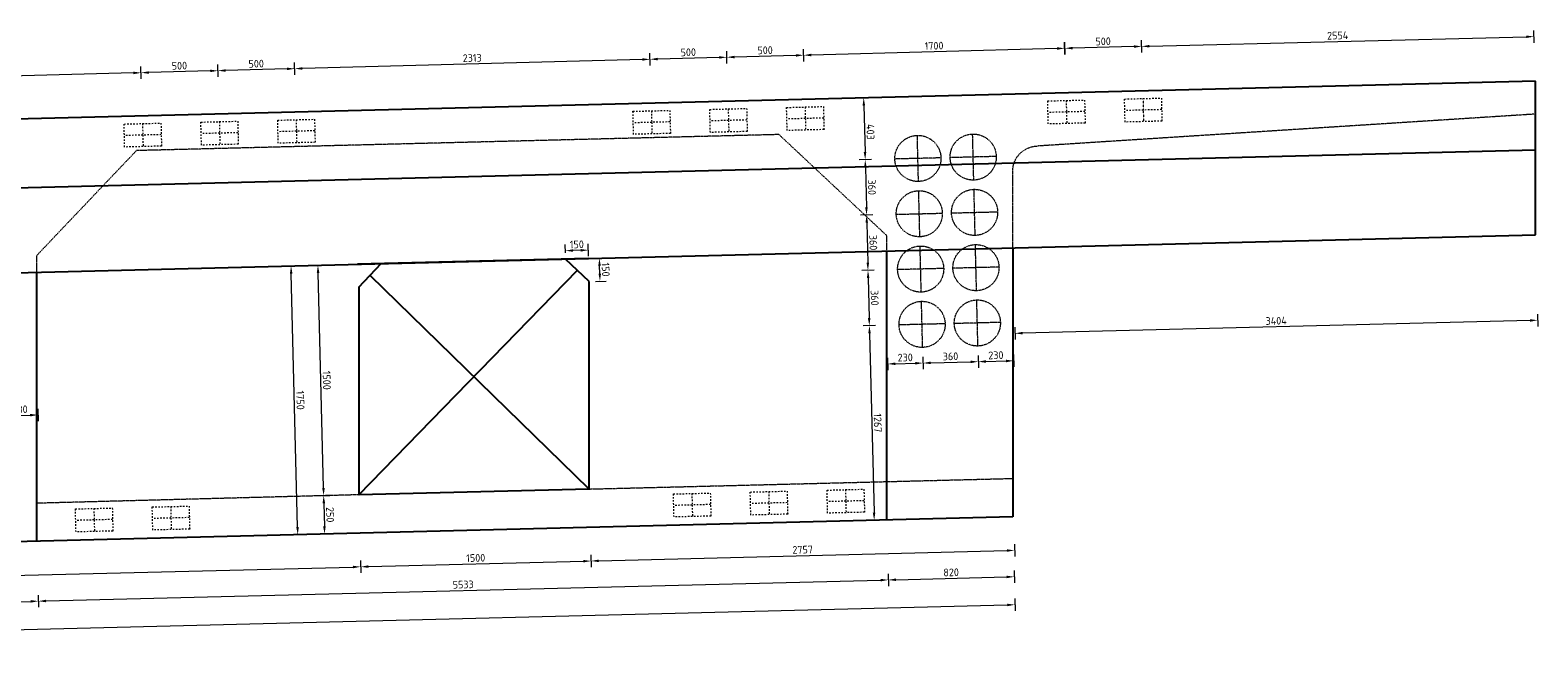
# Model space of a CAD drawing. Header units: millimetres. Extents: x -8028558 to 327273, y -63352 to 83293.
# Tile 195 of 195: x 296291 to 306103, y 21924 to 26041. Entities that reach past the tile are written whole.
import ezdxf

# ---------------------------------------------------------------- set-up
doc = ezdxf.new("R2010")
doc.units = ezdxf.units.MM
doc.linetypes.add('NLCS-HIDDEN', pattern=[4, 2, -2])
doc.linetypes.add('ZZ-HIDDEN-SO', pattern=[4, 2, -2])
for name, color, linetype, lineweight in [('B-CO-BC-BETONVORM-GD', 90, 'Continuous', 25), ('B-CO-BC-BETONVORM-GN', 10, 'ZZ-HIDDEN-SO', 13), ('B-CO-BC-BETONVORM-M', 7, 'Continuous', 18), ('B-CO-BC-VOORSPANNING-GN', 190, 'NLCS-HIDDEN', 13), ('X-XX-AL-M', 7, 'Continuous', 18)]:
    doc.layers.add(name, color=color, linetype=linetype, lineweight=lineweight)
doc.styles.add('NLCS-ISO-MM20-T25', font='NLCS-ISO.ttf', dxfattribs={"height": 50})
doc.dimstyles.new('NLCS-MM20-T25-PIJL_L0_H0', dxfattribs={"dimscale": 20, "dimtxt": 2.5, "dimasz": 2.5, "dimexe": 2, "dimexo": 2, "dimgap": 0.7, "dimtad": 1, "dimdec": 0, "dimzin": 0, "dimdsep": 46, "dimtxsty": 'NLCS-ISO-MM20-T25', "dimcen": 0, "dimdle": 2, "dimclrd": 256, "dimclre": 256, "dimclrt": 256, "dimadec": 0, "dimazin": 0, "dimtfac": 1, "dimtdec": 3, "dimtofl": 0, "dimtmove": 0, "dimatfit": 3, "dimfxl": 2, "dimfxlon": 1, "dimtfillclr": 256, "dimtolj": 1, "dimtzin": 0, "dimlwd": -1, "dimlwe": -1, "dimarcsym": 0})
doc.dimstyles.new('NLCS-MM20-T25-PIJL_L0_H4', dxfattribs={"dimscale": 20, "dimtxt": 2.5, "dimasz": 2.5, "dimexe": 2, "dimexo": 2, "dimgap": 0.7, "dimtad": 1, "dimdec": 0, "dimzin": 0, "dimdsep": 46, "dimtxsty": 'NLCS-ISO-MM20-T25', "dimcen": 0, "dimdle": 2, "dimclrd": 256, "dimclre": 256, "dimclrt": 256, "dimadec": 4, "dimazin": 0, "dimtfac": 1, "dimtdec": 3, "dimtofl": 0, "dimtmove": 0, "dimatfit": 3, "dimfxl": 2, "dimfxlon": 1, "dimtfillclr": 256, "dimtolj": 1, "dimtzin": 0, "dimlwd": -1, "dimlwe": -1, "dimarcsym": 0})

# ---------------------------------------------------------------- blocks, each defined once
blk = doc.blocks.new('*D1007')
at = {"layer": 'B-CO-BC-BETONVORM-M', "transparency": 16777216}
for p, q in [((299774.9, 24591.3), (299773.6, 24645.5)), ((299925.5, 24569.3), (299923.5, 24649.3)), ((299874.5, 24608), (299824.6, 24606.8))]:
    blk.add_line(p, q, dxfattribs=at)
for points in [[(299824.3, 24615.1), (299824.8, 24598.4), (299774.6, 24605.5)], [(299874.3, 24616.4), (299874.7, 24599.7), (299924.5, 24609.3)]]:
    blk.add_solid(points, dxfattribs=at)
at = {"layer": 'B-CO-BC-BETONVORM-M', "transparency": 16777216, "insert": (299848.6, 24646.4), "char_height": 50, "attachment_point": 5, "rotation": 1.4321, "style": 'NLCS-ISO-MM20-T25'}
blk.add_mtext('\\A1;150', dxfattribs=at)
blk = doc.blocks.new('*D1009')
at = {"layer": 'B-CO-BC-BETONVORM-M', "transparency": 16777216}
for p, q in [((299961.9, 24556), (300035.4, 24557.9)), ((299997.9, 24456.9), (299996.7, 24506.9)), ((299969.6, 24406.1), (300039.2, 24407.9))]:
    blk.add_line(p, q, dxfattribs=at)
for points in [[(300005, 24507.1), (299988.3, 24506.7), (299995.4, 24556.9)], [(300006.2, 24457.1), (299989.6, 24456.7), (299999.2, 24406.9)]]:
    blk.add_solid(points, dxfattribs=at)
at = {"layer": 'B-CO-BC-BETONVORM-M', "transparency": 16777216, "insert": (300036.3, 24482.8), "char_height": 50, "attachment_point": 5, "rotation": 271.4321, "style": 'NLCS-ISO-MM20-T25'}
blk.add_mtext('\\A1;150', dxfattribs=at)
blk = doc.blocks.new('*D1011')
at = {"layer": 'B-CO-BC-BETONVORM-M', "transparency": 16777216}
for p, q in [((298203.5, 24512.1), (298123.5, 24510.1)), ((298199.7, 23061.5), (298164.7, 24461.1)), ((298241, 23012.5), (298161, 23010.5))]:
    blk.add_line(p, q, dxfattribs=at)
for points in [[(298173.1, 24461.3), (298156.4, 24460.9), (298163.5, 24511.1)], [(298208.1, 23061.7), (298191.4, 23061.3), (298201, 23011.5)]]:
    blk.add_solid(points, dxfattribs=at)
at = {"layer": 'B-CO-BC-BETONVORM-M', "transparency": 16777216, "insert": (298221.2, 23762.3), "char_height": 50, "attachment_point": 5, "rotation": 271.4321, "style": 'NLCS-ISO-MM20-T25'}
blk.add_mtext('\\A1;1500', dxfattribs=at)
blk = doc.blocks.new('*D1012')
at = {"layer": 'B-CO-BC-BETONVORM-M', "transparency": 16777216}
for p, q in [((298201, 23011.5), (298241, 23012.5)), ((298202.2, 22961.5), (298206, 22811.6)), ((298207.2, 22761.6), (298167.2, 22760.6))]:
    blk.add_line(p, q, dxfattribs=at)
for points in [[(298210.6, 22961.7), (298193.9, 22961.3), (298201, 23011.5)], [(298214.3, 22811.8), (298197.6, 22811.4), (298207.2, 22761.6)]]:
    blk.add_solid(points, dxfattribs=at)
at = {"layer": 'B-CO-BC-BETONVORM-M', "transparency": 16777216, "insert": (298243.1, 22887.5), "char_height": 50, "attachment_point": 5, "rotation": 271.4321, "style": 'NLCS-ISO-MM20-T25'}
blk.add_mtext('\\A1;250', dxfattribs=at)
blk = doc.blocks.new('*D1013')
at = {"layer": 'B-CO-BC-BETONVORM-M', "transparency": 16777216}
for p, q in [((297948.6, 24505.7), (298028.6, 24507.7)), ((298031, 22807.2), (297989.8, 24456.7)), ((297992.3, 22756.2), (298072.3, 22758.2))]:
    blk.add_line(p, q, dxfattribs=at)
for points in [[(297998.1, 24456.9), (297981.5, 24456.5), (297988.6, 24506.7)], [(298039.4, 22807.4), (298022.7, 22807), (298032.3, 22757.2)]]:
    blk.add_solid(points, dxfattribs=at)
at = {"layer": 'B-CO-BC-BETONVORM-M', "transparency": 16777216, "insert": (298049.4, 23632.9), "char_height": 50, "attachment_point": 5, "rotation": 271.4321, "style": 'NLCS-ISO-MM20-T25'}
blk.add_mtext('\\A1;1750', dxfattribs=at)
blk = doc.blocks.new('*D834')
at = {"layer": 'B-CO-BC-BETONVORM-M', "transparency": 16777216}
for p, q in [((301755.3, 25601.2), (301675.4, 25599.2)), ((301716.6, 25550.2), (301724.2, 25247.3)), ((301765.4, 25198.3), (301685.4, 25196.3))]:
    blk.add_line(p, q, dxfattribs=at)
for points in [[(301724.9, 25550.4), (301708.3, 25550), (301715.4, 25600.2)], [(301732.5, 25247.5), (301715.8, 25247.1), (301725.4, 25197.3)]]:
    blk.add_solid(points, dxfattribs=at)
at = {"layer": 'B-CO-BC-BETONVORM-M', "transparency": 16777216, "insert": (301759.9, 25378.4), "char_height": 50, "attachment_point": 5, "rotation": 271.4321, "style": 'NLCS-ISO-MM20-T25'}
blk.add_mtext('\\A1;403', dxfattribs=at)
blk = doc.blocks.new('*D835')
at = {"layer": 'B-CO-BC-BETONVORM-M', "transparency": 16777216}
for p, q in [((301765.4, 25198.3), (301685.4, 25196.3)), ((301726.7, 25147.3), (301733.2, 24887.4)), ((301774.4, 24838.4), (301694.4, 24836.4))]:
    blk.add_line(p, q, dxfattribs=at)
for points in [[(301735, 25147.5), (301718.3, 25147.1), (301725.4, 25197.3)], [(301741.5, 24887.6), (301724.8, 24887.2), (301734.4, 24837.4)]]:
    blk.add_solid(points, dxfattribs=at)
at = {"layer": 'B-CO-BC-BETONVORM-M', "transparency": 16777216, "insert": (301768.9, 25018.3), "char_height": 50, "attachment_point": 5, "rotation": 271.4321, "style": 'NLCS-ISO-MM20-T25'}
blk.add_mtext('\\A1;360', dxfattribs=at)
blk = doc.blocks.new('*D836')
at = {"layer": 'B-CO-BC-BETONVORM-M', "transparency": 16777216}
for p, q in [((301774.4, 24838.4), (301694.4, 24836.4)), ((301735.7, 24787.4), (301742.2, 24527.5)), ((301783.4, 24478.5), (301703.4, 24476.5))]:
    blk.add_line(p, q, dxfattribs=at)
for points in [[(301744, 24787.6), (301727.3, 24787.2), (301734.4, 24837.4)], [(301750.5, 24527.7), (301733.8, 24527.3), (301743.4, 24477.5)]]:
    blk.add_solid(points, dxfattribs=at)
at = {"layer": 'B-CO-BC-BETONVORM-M', "transparency": 16777216, "insert": (301777.9, 24658.4), "char_height": 50, "attachment_point": 5, "rotation": 271.4321, "style": 'NLCS-ISO-MM20-T25'}
blk.add_mtext('\\A1;360', dxfattribs=at)
blk = doc.blocks.new('*D837')
at = {"layer": 'B-CO-BC-BETONVORM-M', "transparency": 16777216}
for p, q in [((301783.4, 24478.5), (301703.4, 24476.5)), ((301744.7, 24427.5), (301751.2, 24167.6)), ((301792.4, 24118.6), (301712.4, 24116.6))]:
    blk.add_line(p, q, dxfattribs=at)
for points in [[(301753, 24427.7), (301736.3, 24427.3), (301743.4, 24477.5)], [(301759.5, 24167.8), (301742.8, 24167.4), (301752.4, 24117.6)]]:
    blk.add_solid(points, dxfattribs=at)
at = {"layer": 'B-CO-BC-BETONVORM-M', "transparency": 16777216, "insert": (301786.9, 24298.5), "char_height": 50, "attachment_point": 5, "rotation": 271.4321, "style": 'NLCS-ISO-MM20-T25'}
blk.add_mtext('\\A1;360', dxfattribs=at)
blk = doc.blocks.new('*D838')
at = {"layer": 'B-CO-BC-BETONVORM-M', "transparency": 16777216}
for p, q in [((301792.4, 24118.6), (301712.4, 24116.6)), ((301753.7, 24067.6), (301782.8, 22901)), ((301824.1, 22852), (301744.1, 22850))]:
    blk.add_line(p, q, dxfattribs=at)
for points in [[(301762, 24067.9), (301745.3, 24067.4), (301752.4, 24117.6)], [(301791.2, 22901.2), (301774.5, 22900.8), (301784.1, 22851)]]:
    blk.add_solid(points, dxfattribs=at)
at = {"layer": 'B-CO-BC-BETONVORM-M', "transparency": 16777216, "insert": (301807.2, 23485.3), "char_height": 50, "attachment_point": 5, "rotation": 271.4321, "style": 'NLCS-ISO-MM20-T25'}
blk.add_mtext('\\A1;1267', dxfattribs=at)
blk = doc.blocks.new('*D845')
at = {"layer": 'X-XX-AL-M', "transparency": 16777216}
for p, q in [((306078.6, 25958.9), (306076.6, 26038.8)), ((303525.5, 25895), (303523.5, 25975)), ((303574.5, 25936.3), (306027.6, 25997.6))]:
    blk.add_line(p, q, dxfattribs=at)
for points in [[(306027.4, 26005.9), (306027.8, 25989.3), (306077.6, 25998.8)], [(303574.3, 25944.6), (303574.7, 25927.9), (303524.5, 25935)]]:
    blk.add_solid(points, dxfattribs=at)
at = {"layer": 'X-XX-AL-M', "transparency": 16777216, "insert": (304800.1, 26005.9), "char_height": 50, "attachment_point": 5, "rotation": 1.4321, "style": 'NLCS-ISO-MM20-T25'}
blk.add_mtext('\\A1;2554', dxfattribs=at)
blk = doc.blocks.new('*D1157')
at = {"layer": 'X-XX-AL-M', "transparency": 16777216}
for p, q in [((289228, 21964.9), (302649.8, 22300.4)), ((302698.8, 22341.6), (302700.8, 22261.6)), ((289177, 22003.6), (289179, 21923.7))]:
    blk.add_line(p, q, dxfattribs=at)
for points in [[(302649.6, 22308.7), (302650, 22292.1), (302699.8, 22301.6)], [(289227.8, 21973.2), (289228.2, 21956.6), (289178, 21963.6)]]:
    blk.add_solid(points, dxfattribs=at)
at = {"layer": 'X-XX-AL-M', "transparency": 16777216, "insert": (295935.8, 22171.6), "char_height": 50, "attachment_point": 5, "rotation": 1.43188, "style": 'NLCS-ISO-MM20-T25'}
blk.add_mtext('\\A1;13526', dxfattribs=at)
blk = doc.blocks.new('*D1158')
at = {"layer": 'X-XX-AL-M', "transparency": 16777216}
for p, q in [((306051.9, 24151.6), (302749.4, 24069)), ((306100.9, 24192.9), (306102.9, 24112.9)), ((302698.4, 24107.7), (302700.4, 24027.7))]:
    blk.add_line(p, q, dxfattribs=at)
for points in [[(306051.7, 24160), (306052.1, 24143.3), (306101.9, 24152.9)], [(302749.2, 24077.3), (302749.6, 24060.6), (302699.4, 24067.7)]]:
    blk.add_solid(points, dxfattribs=at)
at = {"layer": 'X-XX-AL-M', "transparency": 16777216, "insert": (304399.7, 24149.3), "char_height": 50, "attachment_point": 5, "rotation": 1.43396, "style": 'NLCS-ISO-MM20-T25'}
blk.add_mtext('\\A1;3404', dxfattribs=at)
blk = doc.blocks.new('*D1160')
at = {"layer": 'X-XX-AL-M', "transparency": 16777216}
for p, q in [((298440.9, 22588.6), (298442.9, 22508.6)), ((293481.4, 22423.9), (298391.9, 22547.3)), ((293430.5, 22462.6), (293432.5, 22382.6))]:
    blk.add_line(p, q, dxfattribs=at)
for points in [[(298391.7, 22555.6), (298392.1, 22539), (298441.9, 22548.6)], [(293481.2, 22432.2), (293481.7, 22415.5), (293431.5, 22422.6)]]:
    blk.add_solid(points, dxfattribs=at)
at = {"layer": 'X-XX-AL-M', "transparency": 16777216, "insert": (295935.7, 22524.6), "char_height": 50, "attachment_point": 5, "rotation": 1.44019, "style": 'NLCS-ISO-MM20-T25'}
blk.add_mtext('\\A1;5012', dxfattribs=at)
blk = doc.blocks.new('*D1161')
at = {"layer": 'X-XX-AL-M', "transparency": 16777216}
for p, q in [((298440.9, 22588.6), (298442.9, 22508.6)), ((298491.9, 22549.8), (299891.4, 22585)), ((299940.4, 22626.3), (299942.4, 22546.3))]:
    blk.add_line(p, q, dxfattribs=at)
for points in [[(299891.2, 22593.3), (299891.6, 22576.7), (299941.4, 22586.3)], [(298491.7, 22558.2), (298492.1, 22541.5), (298441.9, 22548.6)]]:
    blk.add_solid(points, dxfattribs=at)
at = {"layer": 'X-XX-AL-M', "transparency": 16777216, "insert": (299190.7, 22606.4), "char_height": 50, "attachment_point": 5, "rotation": 1.44019, "style": 'NLCS-ISO-MM20-T25'}
blk.add_mtext('\\A1;1500', dxfattribs=at)
blk = doc.blocks.new('*D944')
at = {"layer": 'X-XX-AL-M', "transparency": 16777216}
for p, q in [((302696.3, 22695.5), (302698.3, 22615.6)), ((299940.4, 22626.3), (299942.4, 22546.3)), ((299991.4, 22587.5), (302647.3, 22654.3))]:
    blk.add_line(p, q, dxfattribs=at)
for points in [[(299991.2, 22595.9), (299991.6, 22579.2), (299941.4, 22586.3)], [(302647.1, 22662.6), (302647.5, 22646), (302697.3, 22655.6)]]:
    blk.add_solid(points, dxfattribs=at)
at = {"layer": 'X-XX-AL-M', "transparency": 16777216, "insert": (301318.3, 22659.9), "char_height": 50, "attachment_point": 5, "rotation": 1.44019, "style": 'NLCS-ISO-MM20-T25'}
blk.add_mtext('\\A1;2757', dxfattribs=at)
blk = doc.blocks.new('*D1164')
at = {"layer": 'X-XX-AL-M', "transparency": 16777216}
for p, q in [((295523.5, 22344.4), (295525.5, 22264.5)), ((295574.5, 22305.7), (296294.3, 22323.7)), ((296343.2, 22364.9), (296345.2, 22284.9))]:
    blk.add_line(p, q, dxfattribs=at)
for points in [[(295574.3, 22314), (295574.7, 22297.4), (295524.5, 22304.4)], [(296294.1, 22332), (296294.5, 22315.4), (296344.2, 22324.9)]]:
    blk.add_solid(points, dxfattribs=at)
at = {"layer": 'X-XX-AL-M', "transparency": 16777216, "insert": (295933.4, 22353.7), "char_height": 50, "attachment_point": 5, "rotation": 1.43188, "style": 'NLCS-ISO-MM20-T25'}
blk.add_mtext('\\A1;820', dxfattribs=at)
blk = doc.blocks.new('*D1165')
at = {"layer": 'X-XX-AL-M', "transparency": 16777216}
for p, q in [((301874.5, 22503.2), (301876.5, 22423.2)), ((296394.2, 22326.2), (301825.5, 22461.9)), ((296343.2, 22364.9), (296345.2, 22284.9))]:
    blk.add_line(p, q, dxfattribs=at)
for points in [[(301825.3, 22470.3), (301825.7, 22453.6), (301875.5, 22463.2)], [(296394, 22334.5), (296394.4, 22317.9), (296344.2, 22324.9)]]:
    blk.add_solid(points, dxfattribs=at)
at = {"layer": 'X-XX-AL-M', "transparency": 16777216, "insert": (299108.9, 22433.1), "char_height": 50, "attachment_point": 5, "rotation": 1.43188, "style": 'NLCS-ISO-MM20-T25'}
blk.add_mtext('\\A1;5533', dxfattribs=at)
blk = doc.blocks.new('*D1166')
at = {"layer": 'X-XX-AL-M', "transparency": 16777216}
for p, q in [((301874.5, 22503.2), (301876.5, 22423.2)), ((301925.5, 22464.4), (302645.3, 22482.4)), ((302694.3, 22523.7), (302696.3, 22443.7))]:
    blk.add_line(p, q, dxfattribs=at)
for points in [[(301925.3, 22472.8), (301925.7, 22456.1), (301875.5, 22463.2)], [(302645.1, 22490.8), (302645.5, 22474.1), (302695.3, 22483.7)]]:
    blk.add_solid(points, dxfattribs=at)
at = {"layer": 'X-XX-AL-M', "transparency": 16777216, "insert": (302284.4, 22512.4), "char_height": 50, "attachment_point": 5, "rotation": 1.43188, "style": 'NLCS-ISO-MM20-T25'}
blk.add_mtext('\\A1;820', dxfattribs=at)
blk = doc.blocks.new('*D1366')
at = {"layer": 'X-XX-AL-M', "transparency": 16777216}
for p, q in [((298440.9, 22588.6), (298442.9, 22508.6)), ((298491.9, 22549.8), (299891.4, 22585)), ((299940.4, 22626.3), (299942.4, 22546.3))]:
    blk.add_line(p, q, dxfattribs=at)
for points in [[(299891.2, 22593.3), (299891.6, 22576.7), (299941.4, 22586.3)], [(298491.7, 22558.2), (298492.1, 22541.5), (298441.9, 22548.6)]]:
    blk.add_solid(points, dxfattribs=at)
at = {"layer": 'X-XX-AL-M', "transparency": 16777216, "insert": (299190.7, 22606.4), "char_height": 50, "attachment_point": 5, "rotation": 1.44019, "style": 'NLCS-ISO-MM20-T25'}
blk.add_mtext('\\A1;1500', dxfattribs=at)
blk = doc.blocks.new('*D1367')
at = {"layer": 'X-XX-AL-M', "transparency": 16777216}
for p, q in [((298440.9, 22588.6), (298442.9, 22508.6)), ((298491.9, 22549.8), (299891.4, 22585)), ((299940.4, 22626.3), (299942.4, 22546.3))]:
    blk.add_line(p, q, dxfattribs=at)
for points in [[(299891.2, 22593.3), (299891.6, 22576.7), (299941.4, 22586.3)], [(298491.7, 22558.2), (298492.1, 22541.5), (298441.9, 22548.6)]]:
    blk.add_solid(points, dxfattribs=at)
at = {"layer": 'X-XX-AL-M', "transparency": 16777216, "insert": (299190.7, 22606.4), "char_height": 50, "attachment_point": 5, "rotation": 1.44019, "style": 'NLCS-ISO-MM20-T25'}
blk.add_mtext('\\A1;1500', dxfattribs=at)
blk = doc.blocks.new('*D996')
at = {"layer": 'X-XX-AL-M', "transparency": 16777216}
for p, q in [((302460.5, 23923.4), (302462.5, 23843.4)), ((302511.4, 23884.6), (302641.8, 23887.9)), ((302690.8, 23929.1), (302692.8, 23849.1))]:
    blk.add_line(p, q, dxfattribs=at)
for points in [[(302511.2, 23893), (302511.6, 23876.3), (302461.5, 23883.4)], [(302641.6, 23896.2), (302642, 23879.6), (302691.8, 23889.1)]]:
    blk.add_solid(points, dxfattribs=at)
at = {"layer": 'X-XX-AL-M', "transparency": 16777216, "insert": (302575.7, 23925.2), "char_height": 50, "attachment_point": 5, "rotation": 1.43188, "style": 'NLCS-ISO-MM20-T25'}
blk.add_mtext('\\A1;230', dxfattribs=at)
blk = doc.blocks.new('*D997')
at = {"layer": 'X-XX-AL-M', "transparency": 16777216}
for p, q in [((302100.6, 23914.4), (302102.6, 23834.4)), ((302151.6, 23875.6), (302411.5, 23882.1)), ((302460.5, 23923.4), (302462.5, 23843.4))]:
    blk.add_line(p, q, dxfattribs=at)
for points in [[(302151.3, 23884), (302151.8, 23867.3), (302101.6, 23874.4)], [(302411.3, 23890.5), (302411.7, 23873.8), (302461.5, 23883.4)]]:
    blk.add_solid(points, dxfattribs=at)
at = {"layer": 'X-XX-AL-M', "transparency": 16777216, "insert": (302280.5, 23917.9), "char_height": 50, "attachment_point": 5, "rotation": 1.43188, "style": 'NLCS-ISO-MM20-T25'}
blk.add_mtext('\\A1;360', dxfattribs=at)
blk = doc.blocks.new('*D998')
at = {"layer": 'X-XX-AL-M', "transparency": 16777216}
for p, q in [((301870.8, 23908.6), (301872.8, 23828.6)), ((301921.8, 23869.9), (302051.6, 23873.1)), ((302100.6, 23914.4), (302102.6, 23834.4))]:
    blk.add_line(p, q, dxfattribs=at)
for points in [[(301921.6, 23878.2), (301922, 23861.6), (301871.8, 23868.6)], [(302051.4, 23881.5), (302051.8, 23864.8), (302101.6, 23874.4)]]:
    blk.add_solid(points, dxfattribs=at)
at = {"layer": 'X-XX-AL-M', "transparency": 16777216, "insert": (301985.7, 23910.5), "char_height": 50, "attachment_point": 5, "rotation": 1.43188, "style": 'NLCS-ISO-MM20-T25'}
blk.add_mtext('\\A1;230', dxfattribs=at)
blk = doc.blocks.new('*D1777')
at = {"layer": 'X-XX-AL-M', "transparency": 16777216}
for p, q in [((301325.7, 25837.6), (301323.6, 25917.5)), ((302974.1, 25921.2), (301374.6, 25878.9)), ((303025.1, 25882.5), (303023, 25962.5))]:
    blk.add_line(p, q, dxfattribs=at)
for points in [[(302973.9, 25929.5), (302974.3, 25912.9), (303024.1, 25922.5)], [(301374.4, 25887.2), (301374.9, 25870.5), (301324.7, 25877.6)]]:
    blk.add_solid(points, dxfattribs=at)
at = {"layer": 'X-XX-AL-M', "transparency": 16777216, "insert": (302173.3, 25939), "char_height": 50, "attachment_point": 5, "rotation": 1.51518, "style": 'NLCS-ISO-MM20-T25'}
blk.add_mtext('\\A1;1700', dxfattribs=at)
blk = doc.blocks.new('*D1778')
at = {"layer": 'X-XX-AL-M', "transparency": 16777216}
for p, q in [((300825.9, 25824.4), (300823.8, 25904.3)), ((301325.7, 25837.6), (301323.6, 25917.5)), ((301274.7, 25876.2), (300874.8, 25865.7))]:
    blk.add_line(p, q, dxfattribs=at)
for points in [[(300874.6, 25874), (300875, 25857.3), (300824.8, 25864.3)], [(301274.5, 25884.6), (301274.9, 25867.9), (301324.7, 25877.6)]]:
    blk.add_solid(points, dxfattribs=at)
at = {"layer": 'X-XX-AL-M', "transparency": 16777216, "insert": (301073.7, 25909.9), "char_height": 50, "attachment_point": 5, "rotation": 1.51518, "style": 'NLCS-ISO-MM20-T25'}
blk.add_mtext('\\A1;500', dxfattribs=at)
blk = doc.blocks.new('*D1779')
at = {"layer": 'X-XX-AL-M', "transparency": 16777216}
for p, q in [((300825.9, 25824.4), (300823.8, 25904.3)), ((300326.1, 25811.1), (300324, 25891.1)), ((300774.9, 25863), (300375, 25852.4))]:
    blk.add_line(p, q, dxfattribs=at)
for points in [[(300374.8, 25860.8), (300375.2, 25844.1), (300325, 25851.1)], [(300774.6, 25871.3), (300775.1, 25854.7), (300824.8, 25864.3)]]:
    blk.add_solid(points, dxfattribs=at)
at = {"layer": 'X-XX-AL-M', "transparency": 16777216, "insert": (300573.9, 25896.7), "char_height": 50, "attachment_point": 5, "rotation": 1.51518, "style": 'NLCS-ISO-MM20-T25'}
blk.add_mtext('\\A1;500', dxfattribs=at)
blk = doc.blocks.new('*D1780')
at = {"layer": 'X-XX-AL-M', "transparency": 16777216}
for p, q in [((298013.9, 25750), (298011.8, 25829.9)), ((300275, 25849.8), (298062.8, 25791.3)), ((300326.1, 25811.1), (300324, 25891.1))]:
    blk.add_line(p, q, dxfattribs=at)
for points in [[(300274.8, 25858.1), (300275.3, 25841.5), (300325, 25851.1)], [(298062.6, 25799.6), (298063, 25782.9), (298012.8, 25790)]]:
    blk.add_solid(points, dxfattribs=at)
at = {"layer": 'X-XX-AL-M', "transparency": 16777216, "insert": (299167.9, 25859.5), "char_height": 50, "attachment_point": 5, "rotation": 1.51518, "style": 'NLCS-ISO-MM20-T25'}
blk.add_mtext('\\A1;2313', dxfattribs=at)
blk = doc.blocks.new('*D1781')
at = {"layer": 'X-XX-AL-M', "transparency": 16777216}
for p, q in [((297514.1, 25736.7), (297511.9, 25816.7)), ((298013.9, 25750), (298011.8, 25829.9)), ((297962.8, 25788.6), (297563, 25778.1))]:
    blk.add_line(p, q, dxfattribs=at)
for points in [[(297562.8, 25786.4), (297563.2, 25769.7), (297513, 25776.7)], [(297962.6, 25797), (297963.1, 25780.3), (298012.8, 25790)]]:
    blk.add_solid(points, dxfattribs=at)
at = {"layer": 'X-XX-AL-M', "transparency": 16777216, "insert": (297761.9, 25822.3), "char_height": 50, "attachment_point": 5, "rotation": 1.51518, "style": 'NLCS-ISO-MM20-T25'}
blk.add_mtext('\\A1;500', dxfattribs=at)
blk = doc.blocks.new('*D1782')
at = {"layer": 'X-XX-AL-M', "transparency": 16777216}
for p, q in [((297514.1, 25736.7), (297511.9, 25816.7)), ((297014.2, 25723.5), (297012.1, 25803.5)), ((297463, 25775.4), (297063.2, 25764.8))]:
    blk.add_line(p, q, dxfattribs=at)
for points in [[(297062.9, 25773.2), (297063.4, 25756.5), (297013.2, 25763.5)], [(297462.8, 25783.7), (297463.2, 25767.1), (297513, 25776.7)]]:
    blk.add_solid(points, dxfattribs=at)
at = {"layer": 'X-XX-AL-M', "transparency": 16777216, "insert": (297262.1, 25809.1), "char_height": 50, "attachment_point": 5, "rotation": 1.51518, "style": 'NLCS-ISO-MM20-T25'}
blk.add_mtext('\\A1;500', dxfattribs=at)
blk = doc.blocks.new('*D1783')
at = {"layer": 'X-XX-AL-M', "transparency": 16777216}
for p, q in [((294815, 25665.4), (294812.9, 25745.3)), ((296963.2, 25762.2), (294863.9, 25706.7)), ((297014.2, 25723.5), (297012.1, 25803.5))]:
    blk.add_line(p, q, dxfattribs=at)
for points in [[(294863.7, 25715), (294864.2, 25698.3), (294813.9, 25705.3)], [(296963, 25770.5), (296963.4, 25753.9), (297013.2, 25763.5)]]:
    blk.add_solid(points, dxfattribs=at)
at = {"layer": 'X-XX-AL-M', "transparency": 16777216, "insert": (295912.5, 25773.4), "char_height": 50, "attachment_point": 5, "rotation": 1.51518, "style": 'NLCS-ISO-MM20-T25'}
blk.add_mtext('\\A1;2200', dxfattribs=at)
blk = doc.blocks.new('*D1792')
at = {"layer": 'X-XX-AL-M', "transparency": 16777216}
for p, q in [((303025.7, 25882.5), (303023.7, 25962.5)), ((303474.5, 25933.8), (303074.7, 25923.8)), ((303525.5, 25895), (303523.5, 25975))]:
    blk.add_line(p, q, dxfattribs=at)
for points in [[(303074.4, 25932.1), (303074.9, 25915.4), (303024.7, 25922.5)], [(303474.3, 25942.1), (303474.7, 25925.4), (303524.5, 25935)]]:
    blk.add_solid(points, dxfattribs=at)
at = {"layer": 'X-XX-AL-M', "transparency": 16777216, "insert": (303273.6, 25967.8), "char_height": 50, "attachment_point": 5, "rotation": 1.4321, "style": 'NLCS-ISO-MM20-T25'}
blk.add_mtext('\\A1;500', dxfattribs=at)
blk = doc.blocks.new('*D1799')
at = {"layer": 'X-XX-AL-M', "transparency": 16777216}
for p, q in [((296110.3, 23570.9), (296112.3, 23490.9)), ((296340, 23576.6), (296342, 23496.7)), ((296161.3, 23532.2), (296291, 23535.4))]:
    blk.add_line(p, q, dxfattribs=at)
for points in [[(296161.1, 23540.5), (296161.5, 23523.8), (296111.3, 23530.9)], [(296290.8, 23543.7), (296291.2, 23527.1), (296341, 23536.7)]]:
    blk.add_solid(points, dxfattribs=at)
at = {"layer": 'X-XX-AL-M', "transparency": 16777216, "insert": (296225.1, 23572.8), "char_height": 50, "attachment_point": 5, "rotation": 1.4321, "style": 'NLCS-ISO-MM20-T25'}
blk.add_mtext('\\A1;230', dxfattribs=at)

msp = doc.modelspace()

# ---------------------------------------------------------------- linework, layer by layer
at = {"layer": 'B-CO-BC-BETONVORM-GD', "flags": 128}
for points in [[(306087.9, 25709.5), (286119.2, 25210.2)], [(306087.9, 24709.6), (306087.9, 25709.5)], [(306087.9, 25259.3), (286119.2, 24760.2)], [(286119.2, 24209.9), (306087.9, 24709.6)], [(299921.9, 24555), (298422.3, 24517.5)], [(299929.6, 24405.1), (299775.9, 24551.3)], [(301865.8, 22853), (301865.8, 24604)], [(302685.5, 24624.5), (302685.5, 22873.5)], [(296334.5, 22714.8), (296334.5, 24465.6)], [(298422.3, 24517.5), (298572.3, 24521.3)], [(298430.1, 24367.7), (298576.3, 24521.4)], [(298430.1, 23017.2), (299852.8, 24478.2)], [(299929.6, 23054.7), (298503.2, 24444.5)], [(298430.1, 24367.7), (298430.1, 23017.2)], [(299929.6, 23054.7), (299929.6, 24405.1)], [(299929.6, 23054.7), (298430.1, 23017.2)], [(302685.5, 22873.5), (289163.7, 22535.5)]]:
    msp.add_lwpolyline(points, dxfattribs=at)
at = {"layer": 'B-CO-BC-BETONVORM-GN', "flags": 128}
for points in [[(306087.9, 25494.5), (302853, 25286.9)], [(301164.1, 25361.3), (296982.4, 25256.8)], [(301865.8, 24703.6), (301164.1, 25361.3)], [(296334.5, 24575.1), (296982.4, 25256.8)], [(302685.5, 24624.4), (302685.5, 25124.5)], [(301865.8, 24604), (301865.8, 24703.6)], [(296334.5, 24465.6), (296334.5, 24575.1)], [(299925.6, 23054.6), (302685.5, 23123.6)], [(298459.8, 23018), (296334.5, 22962.1)]]:
    msp.add_lwpolyline(points, dxfattribs=at)
msp.add_lwpolyline([(302685.5, 25124.5, -0.415243), (302853, 25286.9)], format="xyb", dxfattribs=at)
at = {"layer": 'B-CO-BC-VOORSPANNING-GN', "ltscale": 5, "flags": 128}
for points in [[(300214, 25512.6), (300334, 25515.6)], [(300217.8, 25362.7), (300214, 25512.6)], [(300334, 25515.6), (300454, 25518.6)], [(300334, 25515.6), (300335.9, 25440.6)], [(300454, 25518.6), (300457.7, 25368.7)], [(300713.9, 25525.1), (300833.8, 25528.1)], [(300717.6, 25375.2), (300713.9, 25525.1)], [(300833.8, 25528.1), (300953.8, 25531.1)], [(300833.8, 25528.1), (300835.7, 25453.1)], [(300953.8, 25531.1), (300957.6, 25381.2)], [(301213.7, 25537.6), (301333.7, 25540.6)], [(301217.5, 25387.7), (301213.7, 25537.6)], [(301333.7, 25540.6), (301453.6, 25543.6)], [(301333.7, 25540.6), (301335.6, 25465.6)], [(301453.6, 25543.6), (301457.4, 25393.7)], [(302913.2, 25580.1), (303033.2, 25583.1)], [(302916.9, 25430.1), (302913.2, 25580.1)], [(303033.2, 25583.1), (303153.1, 25586.1)], [(303033.2, 25583.1), (303035, 25508.1)], [(303153.1, 25586.1), (303156.9, 25436.1)], [(303413, 25592.6), (303533, 25595.6)], [(303416.8, 25442.6), (303413, 25592.6)], [(303654.8, 25523.6), (303414.9, 25517.6)], [(303533, 25595.6), (303653, 25598.6)], [(303653, 25598.6), (303656.7, 25448.6)], [(296902.1, 25429.8), (297022, 25432.8)], [(296905.8, 25279.9), (296902.1, 25429.8)], [(297022, 25432.8), (297142, 25435.8)], [(297022, 25432.8), (297023.9, 25357.8)], [(297142, 25435.8), (297145.7, 25285.9)], [(297401.9, 25442.3), (297521.9, 25445.3)], [(297405.7, 25292.4), (297401.9, 25442.3)], [(297521.9, 25445.3), (297641.8, 25448.3)], [(297521.9, 25445.3), (297523.8, 25370.3)], [(297641.8, 25448.3), (297645.6, 25298.4)], [(297901.8, 25454.8), (298021.7, 25457.8)], [(297905.5, 25304.9), (297901.8, 25454.8)], [(298021.7, 25457.8), (298141.7, 25460.8)], [(298021.7, 25457.8), (298023.6, 25382.8)], [(298141.7, 25460.8), (298145.4, 25310.9)], [(300455.8, 25443.6), (300215.9, 25437.6)], [(300335.9, 25440.6), (300337.7, 25365.7)], [(300955.7, 25456.1), (300715.8, 25450.1)], [(300835.7, 25453.1), (300837.6, 25378.2)], [(301455.5, 25468.6), (301215.6, 25462.6)], [(301335.6, 25465.6), (301337.4, 25390.7)], [(303155, 25511.1), (302915.1, 25505.1)], [(303156.9, 25436.1), (302916.9, 25430.1)], [(303035, 25508.1), (303036.9, 25433.1)], [(303656.7, 25448.6), (303416.8, 25442.6)], [(297143.9, 25360.8), (296903.9, 25354.8)], [(297023.9, 25357.8), (297025.8, 25282.9)], [(297643.7, 25373.3), (297403.8, 25367.3)], [(297523.8, 25370.3), (297525.6, 25295.4)], [(298143.6, 25385.8), (297903.6, 25379.8)], [(298023.6, 25382.8), (298025.5, 25307.9)], [(300457.7, 25368.7), (300217.8, 25362.7)], [(300957.6, 25381.2), (300717.6, 25375.2)], [(301457.4, 25393.7), (301217.5, 25387.7)], [(297145.7, 25285.9), (296905.8, 25279.9)], [(297645.6, 25298.4), (297405.7, 25292.4)], [(298145.4, 25310.9), (297905.5, 25304.9)], [(300477.3, 23022.6), (300597.3, 23025.6)], [(300481.1, 22872.7), (300477.3, 23022.6)], [(300597.3, 23025.6), (300717.3, 23028.6)], [(300597.3, 23025.6), (300599.2, 22950.7)], [(300717.3, 23028.6), (300721, 22878.7)], [(300977.2, 23035.1), (301097.2, 23038.1)], [(300980.9, 22885.2), (300977.2, 23035.1)], [(301219, 22966.1), (300979.1, 22960.1)], [(301097.2, 23038.1), (301217.1, 23041.1)], [(301097.2, 23038.1), (301099, 22963.1)], [(301099, 22963.1), (301100.9, 22888.2)], [(301217.1, 23041.1), (301220.9, 22891.2)], [(301477, 23047.6), (301597, 23050.6)], [(301480.8, 22897.7), (301477, 23047.6)], [(301718.8, 22978.6), (301478.9, 22972.6)], [(301597, 23050.6), (301717, 23053.6)], [(301597, 23050.6), (301598.9, 22975.6)], [(301598.9, 22975.6), (301600.7, 22900.7)], [(301717, 23053.6), (301720.7, 22903.7)], [(296585.6, 22925.3), (296705.5, 22928.3)], [(296589.3, 22775.4), (296585.6, 22925.3)], [(296705.5, 22928.3), (296825.5, 22931.3)], [(296705.5, 22928.3), (296707.4, 22853.4)], [(296825.5, 22931.3), (296829.2, 22781.4)], [(297085.4, 22937.8), (297205.4, 22940.8)], [(297089.2, 22787.9), (297085.4, 22937.8)], [(297327.2, 22868.9), (297087.3, 22862.9)], [(297205.4, 22940.8), (297325.3, 22943.8)], [(297205.4, 22940.8), (297207.2, 22865.9)], [(297207.2, 22865.9), (297209.1, 22790.9)], [(297325.3, 22943.8), (297329.1, 22793.9)], [(300719.1, 22953.7), (300479.2, 22947.7)], [(300721, 22878.7), (300481.1, 22872.7)], [(300599.2, 22950.7), (300601.1, 22875.7)], [(301220.9, 22891.2), (300980.9, 22885.2)], [(301720.7, 22903.7), (301480.8, 22897.7)], [(296827.4, 22856.4), (296587.4, 22850.4)], [(296829.2, 22781.4), (296589.3, 22775.4)], [(296707.4, 22853.4), (296709.3, 22778.4)], [(297329.1, 22793.9), (297089.2, 22787.9)]]:
    msp.add_lwpolyline(points, dxfattribs=at)
at = {"layer": 'B-CO-BC-VOORSPANNING-GN', "ltscale": 0.5, "flags": 128}
for points in [[(303533, 25595.6), (303534.9, 25520.6)], [(303534.9, 25520.6), (303536.7, 25445.6)]]:
    msp.add_lwpolyline(points, dxfattribs=at)
at = {"layer": 'B-CO-BC-VOORSPANNING-GN', "flags": 128}
for points in [[(302072, 25055.9), (302064.5, 25355.8)], [(302431.9, 25064.9), (302424.4, 25364.8)], [(302578.1, 25218.6), (302278.2, 25211.1)], [(302218.2, 25209.6), (301918.3, 25202.1)], [(302081, 24696), (302073.5, 24995.9)], [(302440.9, 24705), (302433.4, 25004.9)], [(301927.3, 24842.2), (302227.2, 24849.7)], [(302287.2, 24851.2), (302587.1, 24858.7)], [(302090, 24336.1), (302082.5, 24636)], [(302449.9, 24345.1), (302442.4, 24645)], [(302236.2, 24489.8), (301936.3, 24482.3)], [(302596.1, 24498.8), (302296.2, 24491.3)], [(302099, 23976.2), (302091.5, 24276.2)], [(302458.9, 23985.2), (302451.4, 24285.1)], [(302605.1, 24138.9), (302455.2, 24135.2)], [(302245.2, 24129.9), (301945.3, 24122.5)], [(302455.2, 24135.2), (302305.2, 24131.4)]]:
    msp.add_lwpolyline(points, dxfattribs=at)
at = {"layer": 'B-CO-BC-VOORSPANNING-GN'}
for centre in [(302068.3, 25205.9), (302428.2, 25214.9), (302077.3, 24846), (302437.2, 24855), (302086.3, 24486.1), (302446.2, 24495.1), (302095.3, 24126.2), (302455.2, 24135.2)]:
    msp.add_circle(centre, 150, dxfattribs=at)

# ---------------------------------------------------------------- dimensions: what is measured, and where the dimension line sits
at = {"layer": 'B-CO-BC-BETONVORM-M'}
dim = msp.add_linear_dim(base=(301725.4, 25197.3), p1=(302063.2, 25608.9), p2=(302073.3, 25206), angle=271.4321, dimstyle='NLCS-MM20-T25-PIJL_L0_H0', dxfattribs=at)
dim.commit()
dim.dimension.update_dxf_attribs({"geometry": '*D834', "text_midpoint": (301720.9, 25377.5), "dimtype": 161})
for base, p1, p2, angle, picture, middle in [((301734.4, 24837.4), (302073.3, 25206), (302082.3, 24846.1), 91.4321, '*D835', (301768.9, 25018.3)), ((301743.4, 24477.5), (302082.3, 24846.1), (302091.3, 24486.2), 91.4321, '*D836', (301777.9, 24658.4)), ((299774.6, 24605.5), (299929.6, 24405.1), (299775.9, 24551.3), 181.4321, '*D1007', (299848.6, 24646.4)), ((299995.4, 24556.9), (299929.6, 24405.1), (299921.9, 24555), 91.4321, '*D1009', (300036.3, 24482.8)), ((297988.6, 24506.7), (296370.7, 22715.7), (296327, 24465.1), 91.4321, '*D1013', (298049.4, 23632.9)), ((298163.5, 24511.1), (298459.8, 23018), (298422.3, 24517.5), 91.4321, '*D1011', (298221.2, 23762.3)), ((301752.4, 24117.6), (302091.3, 24486.2), (302100.3, 24126.3), 91.4321, '*D837', (301786.9, 24298.5)), ((301784.1, 22851), (302100.3, 24126.3), (301902, 22854), 91.4321, '*D838', (301807.2, 23485.3)), ((298207.2, 22761.6), (298201, 23011.5), (298207.2, 22761.6), 91.4321, '*D1012', (298243.1, 22887.5))]:
    dim = msp.add_linear_dim(base=base, p1=p1, p2=p2, angle=angle, dimstyle='NLCS-MM20-T25-PIJL_L0_H0', dxfattribs=at)
    dim.commit()
    dim.dimension.update_dxf_attribs({"geometry": picture, "text_midpoint": middle})
at = {"layer": 'X-XX-AL-M'}
for base, p1, p2, angle, picture, middle in [((303024.7, 25922.5), (303534.9, 25520.6), (303035, 25507.4), 1.4321, '*D1792', (303273.6, 25967.8)), ((306077.6, 25998.8), (303534.9, 25520.6), (306087.9, 25584.4), 1.4321, '*D845', (304800.1, 26005.9)), ((300325, 25851.1), (300835.7, 25453.1), (300335.9, 25440.6), 1.51518, '*D1779', (300573.9, 25896.7)), ((300824.8, 25864.3), (301335.6, 25465.6), (300835.7, 25453.1), 1.51518, '*D1778', (301073.7, 25909.9)), ((301324.7, 25877.6), (303035, 25507.4), (301335.6, 25465.6), 1.51518, '*D1777', (302173.3, 25939)), ((294813.9, 25705.3), (297023.9, 25357.8), (294824.6, 25302.9), 1.51518, '*D1783', (295912.5, 25773.4)), ((297013.2, 25763.5), (297523.8, 25370.3), (297023.9, 25357.8), 1.51518, '*D1782', (297262.1, 25809.1)), ((297513, 25776.7), (298023.6, 25382.8), (297523.8, 25370.3), 1.51518, '*D1781', (297761.9, 25822.3)), ((298012.8, 25790), (300335.9, 25440.6), (298023.6, 25382.8), 1.51518, '*D1780', (299167.9, 25859.5)), ((302691.8, 23889.1), (302455.2, 24135.3), (302685.5, 24141), 181.43188, '*D996', (302575.7, 23925.2)), ((302101.6, 23874.4), (301865.8, 24109.9), (302095.3, 24126.2), 181.43188, '*D998', (301985.7, 23910.5)), ((302461.5, 23883.4), (302095.3, 24126.3), (302455.2, 24135.3), 181.43188, '*D997', (302280.5, 23917.9)), ((296341, 23536.7), (296104.8, 23789.4), (296334.5, 23795.1), 181.4321, '*D1799', (296225.1, 23572.8)), ((302697.3, 22655.6), (299929.6, 23054.7), (302685.5, 23123.6), 181.44019, '*D944', (301318.3, 22659.9)), ((298441.9, 22548.6), (293419.7, 22892), (298430.1, 23017.2), 181.44019, '*D1160', (295935.7, 22524.6)), ((299941.4, 22586.3), (298430.1, 23017.2), (299929.6, 23054.7), 181.44019, '*D1161', (299190.7, 22606.4)), ((299941.4, 22586.3), (298430.1, 23017.2), (299929.6, 23054.7), 181.44019, '*D1366', (299190.7, 22606.4)), ((299941.4, 22586.3), (298430.1, 23017.2), (299929.6, 23054.7), 181.44019, '*D1367', (299190.7, 22606.4)), ((302695.3, 22483.7), (301865.8, 22853), (302685.5, 22873.5), 181.43188, '*D1166', (302284.4, 22512.4)), ((301875.5, 22463.2), (296334.5, 22714.8), (301865.8, 22853), 181.43188, '*D1165', (299108.9, 22433.1)), ((296344.2, 22324.9), (295514.8, 22694.3), (296334.5, 22714.8), 181.43188, '*D1164', (295933.4, 22353.7))]:
    dim = msp.add_linear_dim(base=base, p1=p1, p2=p2, angle=angle, dimstyle='NLCS-MM20-T25-PIJL_L0_H4', dxfattribs=at)
    dim.commit()
    dim.dimension.update_dxf_attribs({"geometry": picture, "text_midpoint": middle})
dim = msp.add_aligned_dim(p1=(306087.946, 24709.5967), p2=(302685.5069, 24624.4253), distance=556.8972, dimstyle='NLCS-MM20-T25-PIJL_L0_H4', dxfattribs=at)
dim.commit()
dim.dimension.update_dxf_attribs({"geometry": '*D1158', "text_midpoint": (304399.6867, 24149.276)})
dim = msp.add_linear_dim(base=(302699.8, 22301.6), p1=(289163.7, 22535.5), p2=(302685.5, 22873.5), angle=1.43188, dimstyle='NLCS-MM20-T25-PIJL_L0_H4', dxfattribs=at)
dim.commit()
dim.dimension.update_dxf_attribs({"geometry": '*D1157', "text_midpoint": (295936.8, 22132.6), "dimtype": 161})

doc.saveas('drawing.dxf')
